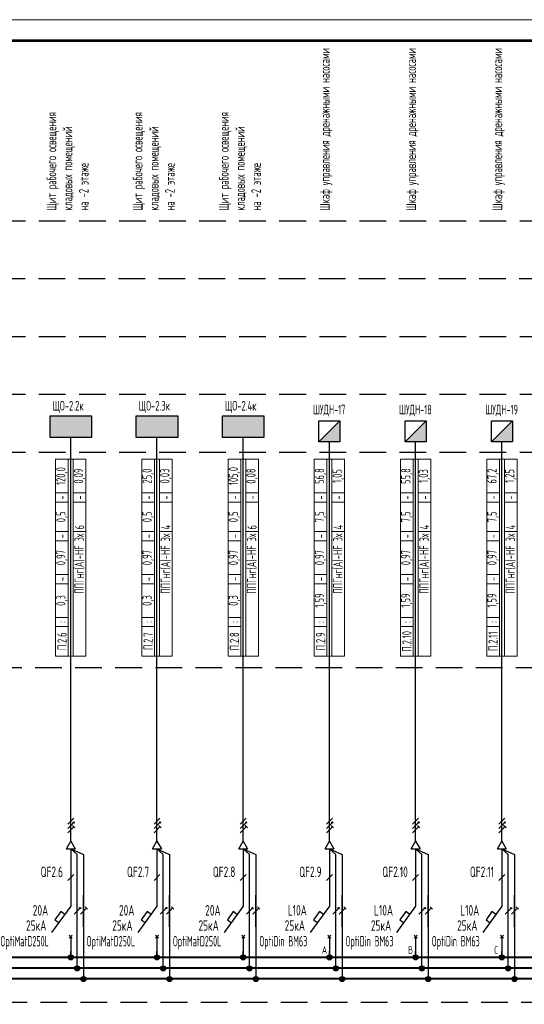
# Model space of a CAD drawing. Header units: millimetres. Extents: x -101899 to 582947, y -77476 to 345289.
# Tile 74 of 100: x 145579 to 157577, y 127936 to 151348. Entities that reach past the tile are written whole.
import ezdxf
from ezdxf.enums import TextEntityAlignment as Align

# ---------------------------------------------------------------- set-up
doc = ezdxf.new("R2010")
doc.units = ezdxf.units.MM
doc.linetypes.add('штриховая2', pattern=[9.525, 6.35, -3.175])
doc.layers.get('Defpoints').update_dxf_attribs({"color": 253})
doc.layers.add('$_Блоки', color=7, linetype='Continuous')
doc.layers.add('текст', color=7, linetype='Continuous', lineweight=20)
doc.layers.add('ФОРМАТ', color=7, linetype='Continuous', lineweight=18)
doc.styles.add('$_Electrical_gost', font='cs_gost2304.shx', dxfattribs={"width": 0.8})
doc.styles.add('Electrical_gost', font='cs_gost2304.shx', dxfattribs={"height": 250})

# ---------------------------------------------------------------- blocks, each defined once
blk = doc.blocks.new('*U30')
for p, q in [((0, 25.74), (0, 12.14)), ((0.71, 19.65), (-0.71, 18.24)), ((0, 12.14), (-4.55, 5.86)), ((-0.35, 5.2), (0.35, 4.49)), ((-0.35, 4.49), (0.35, 5.2)), ((0, 4.84), (0, 0))]:
    blk.add_line(p, q)
blk.add_lwpolyline([(-1.42, 10.18), (-2.35, 10.84), (-3.76, 8.87), (-2.85, 8.21)])
at = {"style": 'Electrical_gost', "flags": 8}
for tag, width, p in [('QF', 0.8, (-1.86, 20.29)), ('ХАРАКТЕРИСТИКА_И_ТОК', 0.8, (-5.38, 11.14)), ('ОТКЛЮЧАЮЩАЯ_СПОСОБНОСТЬ', 0.8, (-5.38, 7.64)), ('МАРКА', 0.6, (-5.38, 4.14))]:
    blk.add_attdef(tag, text='', height=2.5, dxfattribs=dict(at, width=width)).set_placement(p, align=Align.MIDDLE_RIGHT)
blk = doc.blocks.new('*U14')
h = blk.add_hatch(color=256)
h.dxf.hatch_style = 1
h.paths.add_polyline_path([(0.86, 0.71, 1), (0.56, 0.71, 1)])
for p, q in [((0, -3.75), (0, 3.75)), ((0.71, 1.71), (-0.71, 0.29)), ((0.71, 0.71), (-0.71, -0.71)), ((0.71, -0.29), (-0.71, -1.71)), ((0.99, -0.58), (0.42, -0.01))]:
    blk.add_line(p, q)
blk.add_circle((0.71, 0.71), 0.15)
blk = doc.blocks.new('*U13')
h = blk.add_hatch(color=256)
h.dxf.hatch_style = 1
h.paths.add_polyline_path([(0.86, 0.71, 1), (0.56, 0.71, 1)])
h = blk.add_hatch(color=256)
h.dxf.hatch_style = 1
h.paths.add_polyline_path([(0.86, 0.71, 1), (0.56, 0.71, 1)])
for p, q in [((0, -3.75), (0, 3.75)), ((-0.71, -0.71), (0.71, 0.71))]:
    blk.add_line(p, q)
blk.add_circle((0.71, 0.71), 0.15)
blk.add_circle((0.71, 0.71), 0.15)
blk = doc.blocks.new('*U12')
for p, q in [((0, -3.75), (0, 3.75)), ((-0.71, -0.71), (0.71, 0.71)), ((0.99, 0.42), (0.42, 0.99))]:
    blk.add_line(p, q)
blk = doc.blocks.new('Точка соединения')
blk.add_hatch(color=256).paths.add_polyline_path([(0.6, 0, 1), (-0.6, 0, 1)])
blk.add_hatch(color=256).paths.add_polyline_path([(0.6, 0, 1), (-0.6, 0, 1)])
blk.add_circle((0, 0), 0.6)
blk.add_circle((0, 0), 0.6)
blk = doc.blocks.new('*U31')
at = {"layer": '$_Блоки'}
h = blk.add_hatch(color=0, dxfattribs=at)
h.dxf.hatch_style = 1
h.paths.add_polyline_path([(-5, 5), (-5, 0), (5, 0), (5, 5)])
at = {"layer": '$_Блоки', "color": 0}
blk.add_lwpolyline([(-5, 0), (5, 0), (5, 5), (-5, 5)], close=True, dxfattribs=at)
at = {"layer": '$_Блоки', "style": 'Electrical_gost', "flags": 1}
for tag, p in [('ПОМЕЩЕНИЕ_№', (-0.37, 27.49)), ('ГРУППА_№', (-0.37, 23.49)), ('НАИМЕНОВАНИЕ', (-0.37, 19.49)), ('ПРИМЕЧАНИЕ', (-0.37, 15.49))]:
    blk.add_attdef(tag, text='', height=2.5, dxfattribs=at).set_placement(p, align=Align.TOP_LEFT)
blk = doc.blocks.new('*T136')
at = {"layer": 'Defpoints', "color": 8, "linetype": 'ByBlock', "lineweight": 0, "transparency": 16777216}
for p, q in [((0, 0), (0, 4680)), ((0, 4680), (720, 4680)), ((300, 0), (300, 4680)), ((420, 0), (420, 4680)), ((720, 0), (720, 4680)), ((0, 3880), (300, 3880)), ((420, 3880), (720, 3880)), ((0, 3660), (300, 3660)), ((420, 3660), (720, 3660)), ((0, 2960), (300, 2960)), ((420, 2960), (720, 2960)), ((0, 2740), (300, 2740)), ((0, 1940), (300, 1940)), ((0, 1720), (300, 1720)), ((0, 920), (300, 920)), ((0, 700), (300, 700)), ((0, 0), (720, 0))]:
    blk.add_line(p, q, dxfattribs=at)
at = {"color": 0, "transparency": 16777216, "char_height": 220, "rotation": 90, "style": '$_Electrical_gost'}
for s, insert, width, attachment_point in [('105,0', (150, 4280), 800, 5), ('0,08', (570, 4280), 800, 5), ('-', (150, 3770), 220, 5), ('-', (570, 3770), 220, 5), ('0,5', (150, 3310), 700, 5), ('6', (570, 3010), 600, 4), ('-', (150, 2850), 220, 5), ('{\\C256;ППГнг(А)-HF 3х}', (570, 2910), 2860, 6), ('0,97', (150, 2340), 800, 5), ('-', (150, 1830), 220, 5), ('0,3', (150, 1320), 800, 5), (':', (150, 810), 220, 5), ('П.2.8', (150, 350), 700, 5)]:
    blk.add_mtext(s, dxfattribs=dict(at, insert=insert, width=width, attachment_point=attachment_point))
blk = doc.blocks.new('*U27')
at = {"layer": '$_Блоки'}
h = blk.add_hatch(color=0, dxfattribs=at)
h.dxf.hatch_style = 1
h.paths.add_polyline_path([(2.5, 0), (2.5, 5), (-2.5, 0)])
at = {"layer": '$_Блоки', "color": 0}
blk.add_line((-2.5, 0), (2.5, 5), dxfattribs=at)
blk.add_lwpolyline([(-2.5, 5), (2.5, 5), (2.5, 0), (-2.5, 0)], close=True, dxfattribs=at)
at = {"layer": '$_Блоки', "style": 'Electrical_gost', "flags": 1}
for tag, p in [('ПОМЕЩЕНИЕ_№', (-0.37, 26.83)), ('ГРУППА_№', (-0.37, 22.83)), ('НАИМЕНОВАНИЕ', (-0.37, 18.83)), ('ПРИМЕЧАНИЕ', (-0.37, 14.83))]:
    blk.add_attdef(tag, text='', height=2.5, dxfattribs=at).set_placement(p, align=Align.TOP_LEFT)
blk = doc.blocks.new('*T133')
at = {"layer": 'Defpoints', "color": 8, "linetype": 'ByBlock', "lineweight": 0, "transparency": 16777216}
for p, q in [((0, 0), (0, 4680)), ((0, 4680), (720, 4680)), ((300, 0), (300, 4680)), ((420, 0), (420, 4680)), ((720, 0), (720, 4680)), ((0, 3880), (300, 3880)), ((420, 3880), (720, 3880)), ((0, 3660), (300, 3660)), ((420, 3660), (720, 3660)), ((0, 2960), (300, 2960)), ((420, 2960), (720, 2960)), ((0, 2740), (300, 2740)), ((0, 1940), (300, 1940)), ((0, 1720), (300, 1720)), ((0, 920), (300, 920)), ((0, 700), (300, 700)), ((0, 0), (720, 0))]:
    blk.add_line(p, q, dxfattribs=at)
at = {"color": 0, "transparency": 16777216, "char_height": 220, "rotation": 90, "style": '$_Electrical_gost'}
for s, insert, width, attachment_point in [('56,8', (150, 4280), 800, 5), ('1,05', (570, 4280), 800, 5), ('-', (150, 3770), 220, 5), ('-', (570, 3770), 220, 5), ('7,5', (150, 3310), 700, 5), ('4', (570, 3010), 600, 4), ('-', (150, 2850), 220, 5), ('{\\C256;ППГнг(А)-HF 3х}', (570, 2910), 2860, 6), ('0,97', (150, 2340), 800, 5), ('-', (150, 1830), 220, 5), ('1,59', (150, 1320), 800, 5), (':', (150, 810), 220, 5), ('П.2.9', (150, 350), 700, 5)]:
    blk.add_mtext(s, dxfattribs=dict(at, insert=insert, width=width, attachment_point=attachment_point))
blk = doc.blocks.new('*T141')
at = {"layer": 'Defpoints', "color": 8, "linetype": 'ByBlock', "lineweight": 0, "transparency": 16777216}
for p, q in [((0, 0), (0, 4680)), ((0, 4680), (720, 4680)), ((300, 0), (300, 4680)), ((420, 0), (420, 4680)), ((720, 0), (720, 4680)), ((0, 3880), (300, 3880)), ((420, 3880), (720, 3880)), ((0, 3660), (300, 3660)), ((420, 3660), (720, 3660)), ((0, 2960), (300, 2960)), ((420, 2960), (720, 2960)), ((0, 2740), (300, 2740)), ((0, 1940), (300, 1940)), ((0, 1720), (300, 1720)), ((0, 920), (300, 920)), ((0, 700), (300, 700)), ((0, 0), (720, 0))]:
    blk.add_line(p, q, dxfattribs=at)
at = {"color": 0, "transparency": 16777216, "char_height": 220, "rotation": 90, "style": '$_Electrical_gost'}
for s, insert, width, attachment_point in [('55,8', (150, 4280), 800, 5), ('1,03', (570, 4280), 800, 5), ('-', (150, 3770), 220, 5), ('-', (570, 3770), 220, 5), ('7,5', (150, 3310), 700, 5), ('4', (570, 3010), 600, 4), ('-', (150, 2850), 220, 5), ('{\\C256;ППГнг(А)-HF 3х}', (570, 2910), 2860, 6), ('0,97', (150, 2340), 800, 5), ('-', (150, 1830), 220, 5), ('1,59', (150, 1320), 800, 5), ('П.2.10', (150, 350), 700, 5), (':', (150, 810), 220, 5)]:
    blk.add_mtext(s, dxfattribs=dict(at, insert=insert, width=width, attachment_point=attachment_point))
blk = doc.blocks.new('*T137')
at = {"layer": 'Defpoints', "color": 8, "linetype": 'ByBlock', "lineweight": 0, "transparency": 16777216}
for p, q in [((0, 0), (0, 4680)), ((0, 4680), (720, 4680)), ((300, 0), (300, 4680)), ((420, 0), (420, 4680)), ((720, 0), (720, 4680)), ((0, 3880), (300, 3880)), ((420, 3880), (720, 3880)), ((0, 3660), (300, 3660)), ((420, 3660), (720, 3660)), ((0, 2960), (300, 2960)), ((420, 2960), (720, 2960)), ((0, 2740), (300, 2740)), ((0, 1940), (300, 1940)), ((0, 1720), (300, 1720)), ((0, 920), (300, 920)), ((0, 700), (300, 700)), ((0, 0), (720, 0))]:
    blk.add_line(p, q, dxfattribs=at)
at = {"color": 0, "transparency": 16777216, "char_height": 220, "rotation": 90, "style": '$_Electrical_gost'}
for s, insert, width, attachment_point in [('67,2', (150, 4280), 800, 5), ('1,25', (570, 4280), 800, 5), ('-', (150, 3770), 220, 5), ('-', (570, 3770), 220, 5), ('7,5', (150, 3310), 700, 5), ('4', (570, 3010), 600, 4), ('-', (150, 2850), 220, 5), ('{\\C256;ППГнг(А)-HF 3х}', (570, 2910), 2860, 6), ('0,97', (150, 2340), 800, 5), ('-', (150, 1830), 220, 5), ('1,59', (150, 1320), 800, 5), ('П.2.11', (150, 350), 700, 5), (':', (150, 810), 220, 5)]:
    blk.add_mtext(s, dxfattribs=dict(at, insert=insert, width=width, attachment_point=attachment_point))
blk = doc.blocks.new('*U158')
at = {"layer": 'ФОРМАТ'}
blk.add_lwpolyline([(1485, 420), (1485, 0), (0, 0), (0, 420)], close=True, dxfattribs=at)
at = {"layer": 'ФОРМАТ', "lineweight": 53}
blk.add_lwpolyline([(20, 415), (20, 5), (1480, 5), (1480, 415)], close=True, dxfattribs=at)
blk = doc.blocks.new('*T317')
at = {"layer": 'Defpoints', "color": 8, "linetype": 'ByBlock', "lineweight": 0, "transparency": 16777216}
for p, q in [((0, 0), (0, 4680)), ((0, 4680), (720, 4680)), ((300, 0), (300, 4680)), ((420, 0), (420, 4680)), ((720, 0), (720, 4680)), ((0, 3880), (300, 3880)), ((420, 3880), (720, 3880)), ((0, 3660), (300, 3660)), ((420, 3660), (720, 3660)), ((0, 2960), (300, 2960)), ((420, 2960), (720, 2960)), ((0, 2740), (300, 2740)), ((0, 1940), (300, 1940)), ((0, 1720), (300, 1720)), ((0, 920), (300, 920)), ((0, 700), (300, 700)), ((0, 0), (720, 0))]:
    blk.add_line(p, q, dxfattribs=at)
at = {"color": 0, "transparency": 16777216, "char_height": 220, "rotation": 90, "style": '$_Electrical_gost'}
for s, insert, width, attachment_point in [('25,0', (150, 4280), 800, 5), ('0,03', (570, 4280), 800, 5), ('-', (150, 3770), 220, 5), ('-', (570, 3770), 220, 5), ('0,5', (150, 3310), 700, 5), ('4', (570, 3010), 600, 4), ('-', (150, 2850), 220, 5), ('{\\C256;ППГнг(А)-HF 3х}', (570, 2910), 2860, 6), ('0,97', (150, 2340), 800, 5), ('-', (150, 1830), 220, 5), ('0,3', (150, 1320), 800, 5), (':', (150, 810), 220, 5), ('П.2.7', (150, 350), 700, 5)]:
    blk.add_mtext(s, dxfattribs=dict(at, insert=insert, width=width, attachment_point=attachment_point))
blk = doc.blocks.new('*T318')
at = {"layer": 'Defpoints', "color": 8, "linetype": 'ByBlock', "lineweight": 0, "transparency": 16777216}
for p, q in [((0, 0), (0, 4680)), ((0, 4680), (720, 4680)), ((300, 0), (300, 4680)), ((420, 0), (420, 4680)), ((720, 0), (720, 4680)), ((0, 3880), (300, 3880)), ((420, 3880), (720, 3880)), ((0, 3660), (300, 3660)), ((420, 3660), (720, 3660)), ((0, 2960), (300, 2960)), ((420, 2960), (720, 2960)), ((0, 2740), (300, 2740)), ((0, 1940), (300, 1940)), ((0, 1720), (300, 1720)), ((0, 920), (300, 920)), ((0, 700), (300, 700)), ((0, 0), (720, 0))]:
    blk.add_line(p, q, dxfattribs=at)
at = {"color": 0, "transparency": 16777216, "char_height": 220, "rotation": 90, "style": '$_Electrical_gost'}
for s, insert, width, attachment_point in [('120,0', (150, 4280), 800, 5), ('0,09', (570, 4280), 800, 5), ('-', (150, 3770), 220, 5), ('-', (570, 3770), 220, 5), ('0,5', (150, 3310), 700, 5), ('6', (570, 3010), 600, 4), ('-', (150, 2850), 220, 5), ('{\\C256;ППГнг(А)-HF 3х}', (570, 2910), 2860, 6), ('0,97', (150, 2340), 800, 5), ('-', (150, 1830), 220, 5), ('0,3', (150, 1320), 800, 5), (':', (150, 810), 220, 5), ('П.2.6', (150, 350), 700, 5)]:
    blk.add_mtext(s, dxfattribs=dict(at, insert=insert, width=width, attachment_point=attachment_point))

msp = doc.modelspace()

# ---------------------------------------------------------------- linework, layer by layer
for p, q in [((146688.4, 131631.2), (146793.4, 131813.1)), ((146793.4, 131813.1), (146898.4, 131631.2)), ((148738.4, 131631.2), (148843.4, 131813.1)), ((148843.4, 131813.1), (148948.4, 131631.2)), ((150788.4, 131631.2), (150893.4, 131813.1)), ((150893.4, 131813.1), (150998.4, 131631.2)), ((152838.4, 131631.2), (152943.4, 131813.1)), ((152943.4, 131813.1), (153048.4, 131631.2)), ((154888.4, 131631.2), (154993.4, 131813.1)), ((154993.4, 131813.1), (155098.4, 131631.2)), ((156938.4, 131631.2), (157043.4, 131813.1)), ((157043.4, 131813.1), (157148.4, 131631.2)), ((146688.4, 131631.2), (146898.4, 131631.2)), ((148738.4, 131631.2), (148948.4, 131631.2)), ((150788.4, 131631.2), (150998.4, 131631.2)), ((152838.4, 131631.2), (153048.4, 131631.2)), ((154888.4, 131631.2), (155098.4, 131631.2)), ((156938.4, 131631.2), (157148.4, 131631.2)), ((146793.4, 129056.8), (146793.4, 129202.5)), ((148843.4, 129056.8), (148843.4, 129202.5)), ((150893.4, 129056.8), (150893.4, 129202.5)), ((152943.4, 129056.8), (152943.4, 129202.5)), ((154993.4, 129056.8), (154993.4, 129202.5)), ((157043.4, 129056.8), (157043.4, 129202.5))]:
    msp.add_line(p, q)
at = {"linetype": 'штриховая2', "ltscale": 100}
msp.add_line((228622.3, 127980.3), (133467.8, 127980.4), dxfattribs=at)
for points in [[(133654.2, 146565.5), (270448.2, 146565.5)], [(133640.6, 145190.5), (270448.2, 145190.5)], [(133654.2, 143815.5), (270448.2, 143815.5)], [(133654.2, 142440.5), (270448.2, 142440.5)], [(133654.2, 141065.5), (270448.2, 141065.5)], [(270407.3, 135935.2), (133465, 135935.2)]]:
    msp.add_lwpolyline(points, dxfattribs=at)
for points in [[(146793.4, 131813.1), (146793.4, 141420)], [(148843.4, 131813.1), (148843.4, 141420)], [(150893.4, 131813.1), (150893.4, 141420)], [(152943.4, 131813.1), (152943.4, 141310)], [(154993.4, 131813.1), (154993.4, 141310)], [(157043.4, 131813.1), (157043.4, 141310)], [(146943.4, 128806.8), (146943.4, 131497.8), (146793.4, 131631.2), (147093.4, 131497.8), (147093.4, 128556.8)], [(146943.4, 128806.8), (146943.4, 131497.8), (146793.4, 131631.2), (147093.4, 131497.8), (147093.4, 128556.8)], [(148993.4, 128806.8), (148993.4, 131497.8), (148843.4, 131631.2), (149143.4, 131497.8), (149143.4, 128556.8)], [(148993.4, 128806.8), (148993.4, 131497.8), (148843.4, 131631.2), (149143.4, 131497.8), (149143.4, 128556.8)], [(151043.4, 128806.8), (151043.4, 131497.8), (150893.4, 131631.2), (151193.4, 131497.8), (151193.4, 128556.8)], [(151043.4, 128806.8), (151043.4, 131497.8), (150893.4, 131631.2), (151193.4, 131497.8), (151193.4, 128556.8)], [(153093.4, 128806.8), (153093.4, 131497.8), (152943.4, 131631.2), (153243.4, 131497.8), (153243.4, 128556.8)], [(153093.4, 128806.8), (153093.4, 131497.8), (152943.4, 131631.2), (153243.4, 131497.8), (153243.4, 128556.8)], [(155143.4, 128806.8), (155143.4, 131497.8), (154993.4, 131631.2), (155293.4, 131497.8), (155293.4, 128556.8)], [(155143.4, 128806.8), (155143.4, 131497.8), (154993.4, 131631.2), (155293.4, 131497.8), (155293.4, 128556.8)], [(157193.4, 128806.8), (157193.4, 131497.8), (157043.4, 131631.2), (157343.4, 131497.8), (157343.4, 128556.8)], [(157193.4, 128806.8), (157193.4, 131497.8), (157043.4, 131631.2), (157343.4, 131497.8), (157343.4, 128556.8)]]:
    msp.add_lwpolyline(points)
at = {"const_width": 50}
for points in [[(134288.2, 129050.2), (227930.3, 129050.2)], [(134288.2, 128797.2), (227930.3, 128797.9)], [(134288.2, 128547.2), (227930.3, 128547.9)]]:
    msp.add_lwpolyline(points, dxfattribs=at)

# ---------------------------------------------------------------- block references
at = {"color": 114, "true_color": 0x139b48, "xscale": 100, "yscale": 100, "zscale": 100}
msp.add_blockref('*U158', (123321.7, 109347.8), dxfattribs=at)
at = {"xscale": 100, "yscale": 100, "zscale": 100}
for name, p in [('*U31', (146793.4, 141420)), ('*U31', (148843.4, 141420)), ('*U31', (150893.4, 141420)), ('*U27', (152943.4, 141310)), ('*U27', (154993.4, 141310)), ('*U27', (157043.4, 141310)), ('*U14', (146793.4, 132188.1)), ('*U14', (148843.4, 132188.1)), ('*U14', (150893.4, 132188.1)), ('*U14', (152943.4, 132188.1)), ('*U14', (154993.4, 132188.1)), ('*U14', (157043.4, 132188.1)), ('*U13', (146943.4, 130152.3)), ('*U12', (147093.4, 130152.4)), ('*U13', (148993.4, 130152.3)), ('*U12', (149143.4, 130152.4)), ('*U13', (151043.4, 130152.3)), ('*U12', (151193.4, 130152.4)), ('*U13', (153093.4, 130152.3)), ('*U12', (153243.4, 130152.4)), ('*U13', (155143.4, 130152.3)), ('*U12', (155293.4, 130152.4)), ('*U13', (157193.4, 130152.3)), ('*U12', (157343.4, 130152.4)), ('Точка соединения', (146793.4, 129050.6)), ('Точка соединения', (148843.4, 129050.6)), ('Точка соединения', (150893.4, 129050.6)), ('Точка соединения', (152943.4, 129050.6)), ('Точка соединения', (154993.4, 129050.6)), ('Точка соединения', (157043.4, 129050.6)), ('Точка соединения', (146943.4, 128790)), ('Точка соединения', (148993.4, 128790)), ('Точка соединения', (151043.4, 128790)), ('Точка соединения', (153093.4, 128790)), ('Точка соединения', (155143.4, 128790)), ('Точка соединения', (157193.4, 128790)), ('Точка соединения', (147093.4, 128537.1)), ('Точка соединения', (149143.4, 128537.1)), ('Точка соединения', (151193.4, 128537.1)), ('Точка соединения', (153243.4, 128537.1)), ('Точка соединения', (155293.4, 128537.1)), ('Точка соединения', (157343.4, 128537.1))]:
    msp.add_blockref(name, p, dxfattribs=at)
for name, p in [('*T318', (146433.4, 136216.8)), ('*T317', (148483.4, 136216.8)), ('*T136', (150533.4, 136216.8)), ('*T133', (152583.4, 136216.8)), ('*T141', (154633.4, 136216.8)), ('*T137', (156683.4, 136216.8))]:
    msp.add_blockref(name, p)
ref = msp.add_blockref('*U30', (146793.4, 129056.8), dxfattribs=dict(xscale=100, yscale=100, zscale=100))
ref.add_attrib('QF', 'QF2.6', dxfattribs={"height": 250, "style": 'Electrical_gost', "width": 0.8}).set_placement((146606.9, 131085.8), align=Align.MIDDLE_RIGHT)
ref.add_attrib('ХАРАКТЕРИСТИКА_И_ТОК', '20A', dxfattribs={"height": 250, "style": 'Electrical_gost', "width": 0.8}).set_placement((146255.8, 130171), align=Align.MIDDLE_RIGHT)
ref = msp.add_blockref('*U30', (148843.4, 129056.8), dxfattribs=dict(xscale=100, yscale=100, zscale=100))
ref.add_attrib('QF', 'QF2.7', dxfattribs={"height": 250, "style": 'Electrical_gost', "width": 0.8}).set_placement((148656.9, 131085.8), align=Align.MIDDLE_RIGHT)
ref.add_attrib('ХАРАКТЕРИСТИКА_И_ТОК', '20A', dxfattribs={"height": 250, "style": 'Electrical_gost', "width": 0.8}).set_placement((148305.8, 130171), align=Align.MIDDLE_RIGHT)
ref = msp.add_blockref('*U30', (150893.4, 129056.8), dxfattribs=dict(xscale=100, yscale=100, zscale=100))
ref.add_attrib('QF', 'QF2.8', dxfattribs={"height": 250, "style": 'Electrical_gost', "width": 0.8}).set_placement((150706.9, 131085.8), align=Align.MIDDLE_RIGHT)
ref.add_attrib('ХАРАКТЕРИСТИКА_И_ТОК', '20A', dxfattribs={"height": 250, "style": 'Electrical_gost', "width": 0.8}).set_placement((150355.8, 130171), align=Align.MIDDLE_RIGHT)
ref = msp.add_blockref('*U30', (152943.4, 129056.8), dxfattribs=dict(xscale=100, yscale=100, zscale=100))
ref.add_attrib('QF', 'QF2.9', dxfattribs={"height": 250, "style": 'Electrical_gost', "width": 0.8}).set_placement((152756.9, 131085.8), align=Align.MIDDLE_RIGHT)
ref.add_attrib('ХАРАКТЕРИСТИКА_И_ТОК', 'L10A', dxfattribs={"height": 250, "style": 'Electrical_gost', "width": 0.8}).set_placement((152405.8, 130171), align=Align.MIDDLE_RIGHT)
ref = msp.add_blockref('*U30', (154993.4, 129056.8), dxfattribs=dict(xscale=100, yscale=100, zscale=100))
ref.add_attrib('QF', 'QF2.10', dxfattribs={"height": 250, "style": 'Electrical_gost', "width": 0.8}).set_placement((154806.9, 131085.8), align=Align.MIDDLE_RIGHT)
ref.add_attrib('ХАРАКТЕРИСТИКА_И_ТОК', 'L10A', dxfattribs={"height": 250, "style": 'Electrical_gost', "width": 0.8}).set_placement((154455.8, 130171), align=Align.MIDDLE_RIGHT)
ref = msp.add_blockref('*U30', (157043.4, 129056.8), dxfattribs=dict(xscale=100, yscale=100, zscale=100))
ref.add_attrib('QF', 'QF2.11', dxfattribs={"height": 250, "style": 'Electrical_gost', "width": 0.8}).set_placement((156856.9, 131085.8), align=Align.MIDDLE_RIGHT)
ref.add_attrib('ХАРАКТЕРИСТИКА_И_ТОК', 'L10A', dxfattribs={"height": 250, "style": 'Electrical_gost', "width": 0.8}).set_placement((156505.8, 130171), align=Align.MIDDLE_RIGHT)

# ---------------------------------------------------------------- texts
at = {"layer": 'текст', "linetype": 'Continuous', "char_height": 230, "width": 3770.5, "attachment_point": 4, "rotation": 90, "style": '$_Electrical_gost'}
for s, insert in [('Шкаф управления дренажными насосами', (152867.3, 146808.2)), ('Шкаф управления дренажными насосами', (154917.3, 146808.2)), ('Шкаф управления дренажными насосами', (156967.3, 146808.2)), ('Щит рабочего освещения \\Pкладовых помещений \\Pна -2 этаже', (146717.3, 146808.2)), ('Щит рабочего освещения \\Pкладовых помещений \\Pна -2 этаже', (148767.3, 146808.2)), ('Щит рабочего освещения \\Pкладовых помещений \\Pна -2 этаже', (150817.3, 146808.2))]:
    msp.add_mtext(s, dxfattribs=dict(at, insert=insert))
at = {"layer": 'текст', "linetype": 'Continuous', "char_height": 230, "style": '$_Electrical_gost'}
for s, insert, width, attachment_point in [('ЩО-2.2к', (146357.7, 142137.9), 924.703, 4), ('ЩО-2.3к', (148407.7, 142137.9), 924.703, 4), ('ЩО-2.4к', (150457.7, 142137.9), 924.703, 4), ('{\\W0.7;ШУДН-17}', (152937.3, 142053), 1585.169, 5), ('{\\W0.7;ШУДН-18}', (154987.3, 142053), 1585.169, 5), ('{\\W0.7;ШУДН-19}', (157037.3, 142053), 1585.169, 5)]:
    msp.add_mtext(s, dxfattribs=dict(at, insert=insert, width=width, attachment_point=attachment_point))
at = {"layer": 'текст', "char_height": 250, "attachment_point": 5, "style": '$_Electrical_gost'}
for s, insert, width in [('25кА', (145970.7, 129808.7), 497.294), ('25кА', (148020.7, 129808.7), 497.294), ('25кА', (150070.7, 129808.7), 497.294), ('25кА', (152120.7, 129808.7), 497.294), ('25кА', (154170.7, 129808.7), 497.294), ('25кА', (156220.7, 129808.7), 497.294), ('{\\W0.6;OptiDin ВМ63}', (151846.1, 129398.4), 1235.992), ('{\\W0.6;OptiDin ВМ63}', (153896.1, 129398.4), 1235.992), ('{\\W0.6;OptiDin ВМ63}', (155946.1, 129398.4), 1235.992), ('{\\W0.6;OptiMatD250L}', (145696.1, 129398.4), 1235.992), ('{\\W0.6;OptiMatD250L}', (147746.1, 129398.4), 1235.992), ('{\\W0.6;OptiMatD250L}', (149796.1, 129398.4), 1235.992)]:
    msp.add_mtext(s, dxfattribs=dict(at, insert=insert, width=width))
at = {"layer": 'текст', "linetype": 'Continuous', "char_height": 180, "attachment_point": 7, "style": '$_Electrical_gost'}
for s, insert in [('А', (152762, 129137.4)), ('В', (154812, 129137.4)), ('С', (156862, 129137.4))]:
    msp.add_mtext(s, dxfattribs=dict(at, insert=insert))

doc.saveas('drawing.dxf')
